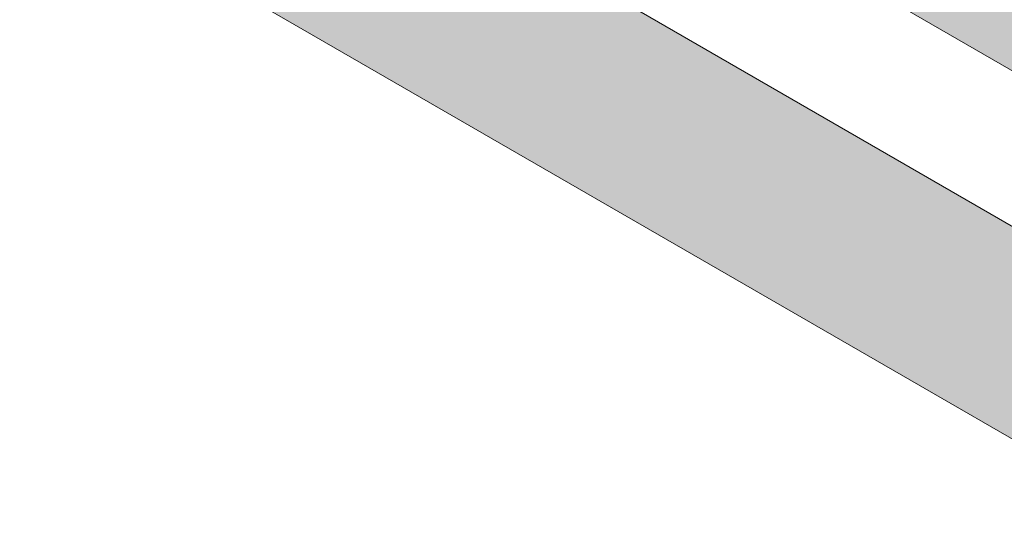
# Model space of a CAD drawing. Header units: millimetres. Extents: x -107151 to 48086, y -42122 to 26068.
# Tile 1 of 57: x -95266 to -56268, y -33242 to -13106. Entities that reach past the tile are written whole.
import ezdxf

# ---------------------------------------------------------------- set-up
doc = ezdxf.new("R2010")
doc.units = ezdxf.units.MM
doc.header["$MEASUREMENT"] = 0
doc.layers.add('07-VRD_Terrain_Batiments.ARCHI', color=7, linetype='Continuous')

# ---------------------------------------------------------------- blocks, each defined once
blk = doc.blocks.new('Dalle_6_1', base_point=(-67766, -8312))
at = {"layer": '07-VRD_Terrain_Batiments.ARCHI', "linetype": 'Continuous', "lineweight": 0, "true_color": 0x404040}
blk.add_hatch(color=250, dxfattribs=at).paths.add_polyline_path([(-67766, -8312), (-54032, -16241), (-50289, -9759), (-64023, -1830)])
at = {"layer": '07-VRD_Terrain_Batiments.ARCHI', "color": 7, "linetype": 'Continuous', "lineweight": 5, "flags": 128}
blk.add_lwpolyline([(-67766, -8312), (-54032, -16241), (-50289, -9759), (-64023, -1830)], close=True, dxfattribs=at)
blk = doc.blocks.new('Dalle_8_1', base_point=(-95266, -7011))
at = {"layer": '07-VRD_Terrain_Batiments.ARCHI', "linetype": 'Continuous', "lineweight": 0, "true_color": 0x404040}
blk.add_hatch(color=250, dxfattribs=at).paths.add_polyline_path([(-95266, -7011), (-49833, -33242), (-46185, -26923), (-91617, -692)])
at = {"layer": '07-VRD_Terrain_Batiments.ARCHI', "color": 7, "linetype": 'Continuous', "lineweight": 5, "flags": 128}
blk.add_lwpolyline([(-95266, -7011), (-49833, -33242), (-46185, -26923), (-91617, -692)], close=True, dxfattribs=at)

msp = doc.modelspace()

# ---------------------------------------------------------------- block references
at = {"layer": '07-VRD_Terrain_Batiments.ARCHI', "color": 7, "linetype": 'Continuous', "lineweight": 5}
for name, p in [('Dalle_8_1', (-95265.665, -7010.981)), ('Dalle_6_1', (-67765.812, -8311.823))]:
    msp.add_blockref(name, p, dxfattribs=at)

doc.saveas('drawing.dxf')
